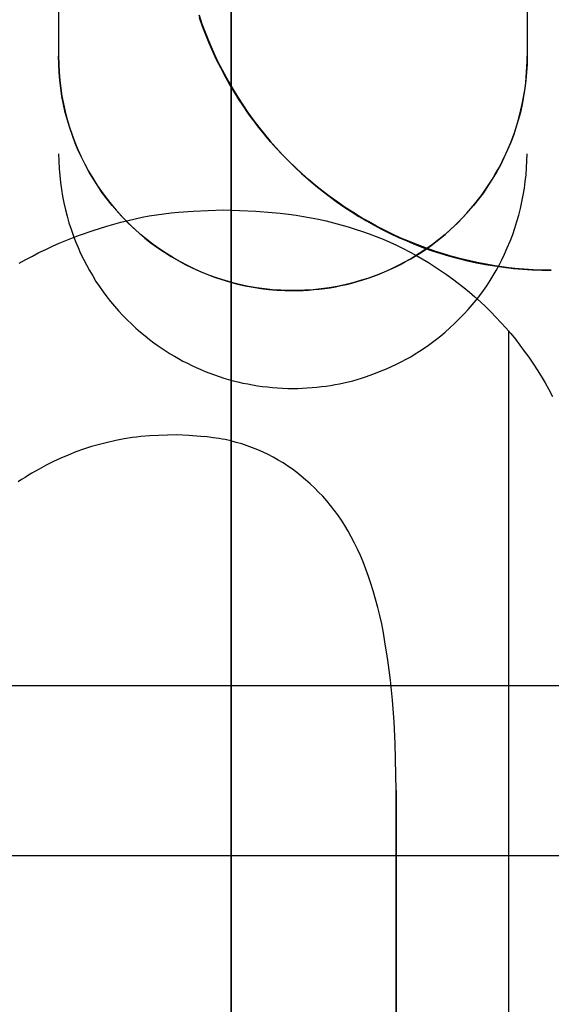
# Model space of a CAD drawing. Header units: millimetres. Extents: x -88 to 88, y -12 to 103.
# Tile 36 of 256: x -64.075 to -63.528, y 10.334 to 11.347. Entities that reach past the tile are written whole.
import ezdxf

# ---------------------------------------------------------------- set-up
doc = ezdxf.new("R2010")
doc.units = ezdxf.units.MM
doc.layers.add('Default', color=7, linetype='Continuous', true_color=0x000000)
doc.layers.add('TOP', color=7, linetype='Continuous', true_color=0xc80000)

msp = doc.modelspace()

# ---------------------------------------------------------------- linework, layer by layer
at = {"layer": 'Default', "color": 254, "true_color": 0xcad1ee, "extrusion": (1, 0, 0)}
for points in [[(12.4398, 1.6405), (11.3222, 1.6405)], [(11.3222, 1.8818), (12.4398, 1.8818)], [(11.3222, 1.6405), (12.4398, 1.6405)], [(11.3095, -2.4898), (12.4398, -2.4503)], [(5.1033, -2.9631), (11.6783, 0.2116)], [(11.3095, 1.6278), (11.3095, -2.4898)], [(11.3095, -2.4898), (11.3095, 1.6278)], [(11.3095, 1.6278), (11.3095, -2.4898)], [(11.1515, 8.2572), (11.1515, 8.308)], [(11.1474, 8.2572), (11.1474, 8.308)], [(11.1469, 8.2572), (11.1469, 8.308)], [(11.1347, 8.2572), (11.1347, 8.308)], [(11.1338, 8.2572), (11.1338, 8.308)], [(11.1139, 8.2572), (11.1139, 8.308)], [(11.1116, 8.2572), (11.1116, 8.308)], [(11.0804, 8.2572), (11.0804, 8.308)], [(11.0682, 1.6278), (11.0682, -2.4982)], [(11.041, 8.2572), (11.041, 8.308)], [(10.9935, 8.2572), (10.9935, 8.308)], [(10.9179, 8.2572), (10.9179, 8.308)], [(10.9197, 8.2572), (10.9197, 8.308)], [(10.9148, 8.2572), (10.9148, 8.308)], [(10.912, 8.2572), (10.912, 8.308)], [(10.9021, 8.2572), (10.9021, 8.308)], [(10.8994, 8.2572), (10.8994, 8.308)], [(10.8885, 8.2572), (10.8885, 8.308)], [(10.8736, 8.2572), (10.8736, 8.308)], [(10.8374, 8.2572), (10.8374, 8.308)], [(10.8147, 8.2572), (10.8147, 8.308)], [(10.7889, 8.2572), (10.7889, 8.308)], [(10.7591, 8.2572), (10.7591, 8.308)], [(10.7251, 8.2572), (10.7251, 8.308)], [(10.688, 8.2572), (10.688, 8.308)], [(10.6468, 8.2572), (10.6468, 8.308)], [(10.602, 8.2572), (10.602, 8.308)], [(10.5536, 8.2572), (10.5536, 8.308)]]:
    msp.add_lwpolyline(points, dxfattribs=at)
at = {"layer": 'Default', "color": 254, "true_color": 0xcad1ee, "extrusion": (1, 4.11529e-10, 1.43709e-11)}
msp.add_lwpolyline([(12.4398, -2.4503), (11.3095, -2.4898)], dxfattribs=at)
at = {"layer": 'Default', "color": 254, "true_color": 0xcad1ee}
for points in [[(-64.0355, 12.4398), (-64.0355, 11.3095)], [(-63.8577, 6.3184), (-63.8577, 12.4398)], [(-63.8577, 12.4398), (-63.8577, 1.3908)], [(-63.5529, 12.4398), (-63.5529, 11.3095)], [(-64.0355, 11.3095), (-64.0353, 11.3012), (-64.0349, 11.293), (-64.0342, 11.2848), (-64.0332, 11.2766), (-64.032, 11.2685), (-64.0304, 11.2604), (-64.0286, 11.2524), (-64.0265, 11.2444), (-64.0242, 11.2365), (-64.0215, 11.2287), (-64.0187, 11.221), (-64.0155, 11.2134), (-64.0121, 11.2059), (-64.0084, 11.1985), (-64.0045, 11.1912), (-64.0003, 11.1841), (-63.9959, 11.1771), (-63.9913, 11.1703), (-63.9864, 11.1637), (-63.9814, 11.1572), (-63.976, 11.1509), (-63.9705, 11.1448), (-63.9648, 11.1389), (-63.9589, 11.1331), (-63.9528, 11.1276), (-63.9465, 11.1223), (-63.94, 11.1172), (-63.9333, 11.1124), (-63.9265, 11.1077), (-63.9196, 11.1033), (-63.9124, 11.0992), (-63.9052, 11.0952), (-63.8978, 11.0916), (-63.8903, 11.0882), (-63.8827, 11.085), (-63.875, 11.0821), (-63.8672, 11.0795), (-63.8593, 11.0771), (-63.8513, 11.075), (-63.8433, 11.0732), (-63.8352, 11.0717), (-63.827, 11.0704), (-63.8189, 11.0695), (-63.8106, 11.0687), (-63.8024, 11.0683), (-63.7942, 11.0682)], [(-63.5529, 11.3095), (-63.553, 11.3012), (-63.5535, 11.2928), (-63.5542, 11.2845), (-63.5552, 11.2763), (-63.5565, 11.268), (-63.558, 11.2599), (-63.5599, 11.2517), (-63.562, 11.2437), (-63.5644, 11.2357), (-63.5671, 11.2278), (-63.5701, 11.22), (-63.5733, 11.2124), (-63.5768, 11.2048), (-63.5805, 11.1973), (-63.5845, 11.19), (-63.5888, 11.1829), (-63.5933, 11.1759), (-63.598, 11.169), (-63.603, 11.1623), (-63.6081, 11.1558), (-63.6136, 11.1495), (-63.6192, 11.1433), (-63.625, 11.1374), (-63.6311, 11.1317), (-63.6373, 11.1261), (-63.6437, 11.1208), (-63.6503, 11.1158), (-63.6571, 11.1109), (-63.664, 11.1063), (-63.6711, 11.1019), (-63.6784, 11.0978), (-63.6857, 11.0939), (-63.6932, 11.0903), (-63.7009, 11.087), (-63.7086, 11.0839), (-63.7164, 11.081), (-63.7244, 11.0785), (-63.7324, 11.0762), (-63.7405, 11.0742), (-63.7486, 11.0725), (-63.7568, 11.0711), (-63.7651, 11.0699), (-63.7734, 11.0691), (-63.7817, 11.0685), (-63.79, 11.0682), (-63.7983, 11.0682), (-63.8067, 11.0685), (-63.815, 11.0691), (-63.8233, 11.0699), (-63.8315, 11.0711), (-63.8397, 11.0725), (-63.8479, 11.0742), (-63.856, 11.0762), (-63.864, 11.0785), (-63.8719, 11.081), (-63.8797, 11.0839), (-63.8875, 11.087), (-63.8951, 11.0903), (-63.9026, 11.0939), (-63.91, 11.0978), (-63.9172, 11.1019), (-63.9243, 11.1063), (-63.9313, 11.1109), (-63.938, 11.1158), (-63.9446, 11.1208), (-63.951, 11.1261), (-63.9573, 11.1317), (-63.9633, 11.1374), (-63.9692, 11.1433), (-63.9748, 11.1495), (-63.9802, 11.1558), (-63.9854, 11.1623), (-63.9904, 11.169), (-63.9951, 11.1759), (-63.9996, 11.1829), (-64.0038, 11.19), (-64.0078, 11.1973), (-64.0116, 11.2048), (-64.0151, 11.2124), (-64.0183, 11.22), (-64.0212, 11.2278), (-64.0239, 11.2357), (-64.0263, 11.2437), (-64.0285, 11.2517), (-64.0303, 11.2599), (-64.0319, 11.268), (-64.0332, 11.2763), (-64.0342, 11.2845), (-64.0349, 11.2928), (-64.0353, 11.3012), (-64.0355, 11.3095)], [(-63.7942, 11.0682), (-63.7888, 11.0682), (-63.7834, 11.0684), (-63.778, 11.0687), (-63.7725, 11.0692), (-63.767, 11.0697), (-63.7614, 11.0704), (-63.7559, 11.0712), (-63.7503, 11.0722), (-63.7447, 11.0733), (-63.739, 11.0746), (-63.7334, 11.076), (-63.7278, 11.0775), (-63.7222, 11.0792), (-63.7165, 11.081), (-63.7109, 11.083), (-63.7054, 11.0851), (-63.6998, 11.0874), (-63.6943, 11.0898), (-63.6888, 11.0924), (-63.6833, 11.0951), (-63.678, 11.098), (-63.6726, 11.101), (-63.6673, 11.1042), (-63.6621, 11.1075), (-63.657, 11.111), (-63.6519, 11.1146), (-63.647, 11.1183), (-63.6421, 11.1222), (-63.6373, 11.1261), (-63.6326, 11.1303), (-63.628, 11.1345), (-63.6236, 11.1389), (-63.6192, 11.1433), (-63.615, 11.1479), (-63.6108, 11.1526), (-63.6068, 11.1574), (-63.603, 11.1623), (-63.5993, 11.1673), (-63.5957, 11.1723), (-63.5922, 11.1774), (-63.5889, 11.1827), (-63.5857, 11.1879), (-63.5827, 11.1933), (-63.5798, 11.1987), (-63.5771, 11.2041), (-63.5745, 11.2096), (-63.5721, 11.2151), (-63.5698, 11.2207), (-63.5677, 11.2262), (-63.5657, 11.2318), (-63.5639, 11.2375), (-63.5622, 11.2431), (-63.5607, 11.2487), (-63.5593, 11.2543), (-63.558, 11.26), (-63.5569, 11.2656), (-63.5559, 11.2712), (-63.5551, 11.2767), (-63.5544, 11.2823), (-63.5539, 11.2878), (-63.5534, 11.2933), (-63.5531, 11.2987), (-63.5529, 11.3041), (-63.5529, 11.3095)], [(-64.0759, 11.0964), (-64.0692, 11.1002), (-64.0624, 11.1038), (-64.0556, 11.1073), (-64.0487, 11.1106), (-64.0417, 11.1139), (-64.0349, 11.1169), (-64.028, 11.1198), (-64.021, 11.1226), (-64.014, 11.1253), (-63.9999, 11.1302), (-63.9856, 11.1347), (-63.9712, 11.1387), (-63.9639, 11.1405), (-63.9566, 11.1422), (-63.9493, 11.1437), (-63.942, 11.1451), (-63.9346, 11.1463), (-63.9272, 11.1474), (-63.9196, 11.1483), (-63.912, 11.149), (-63.8967, 11.1501), (-63.8661, 11.1515)], [(-64.0759, 11.0964), (-64.0692, 11.1002), (-64.0624, 11.1038), (-64.0556, 11.1073), (-64.0487, 11.1106), (-64.0417, 11.1139), (-64.0349, 11.1169), (-64.028, 11.1198), (-64.021, 11.1226), (-64.014, 11.1253), (-63.9999, 11.1302), (-63.9856, 11.1347), (-63.9712, 11.1387), (-63.9639, 11.1405), (-63.9566, 11.1422), (-63.9493, 11.1437), (-63.942, 11.1451), (-63.9346, 11.1463), (-63.9272, 11.1474), (-63.9196, 11.1483), (-63.912, 11.149), (-63.8967, 11.1501), (-63.8661, 11.1515)], [(-64.0759, 11.0964), (-64.0692, 11.1002), (-64.0624, 11.1038), (-64.0556, 11.1073), (-64.0487, 11.1106), (-64.0417, 11.1139), (-64.0349, 11.1169), (-64.028, 11.1198), (-64.021, 11.1226), (-64.014, 11.1253), (-63.9999, 11.1302), (-63.9856, 11.1347), (-63.9712, 11.1387), (-63.9639, 11.1405), (-63.9566, 11.1422), (-63.9493, 11.1437), (-63.942, 11.1451), (-63.9346, 11.1463), (-63.9272, 11.1474), (-63.9196, 11.1483), (-63.912, 11.149), (-63.8967, 11.1501), (-63.8661, 11.1515)], [(-63.8661, 11.1515), (-63.8323, 11.15), (-63.8155, 11.1487), (-63.8071, 11.1479), (-63.7987, 11.1469), (-63.7909, 11.1458), (-63.7831, 11.1446), (-63.7754, 11.1432), (-63.7677, 11.1416), (-63.76, 11.1399), (-63.7523, 11.138), (-63.7447, 11.136), (-63.7371, 11.1338), (-63.7299, 11.1315), (-63.7226, 11.1292), (-63.7155, 11.1266), (-63.7083, 11.1239), (-63.7013, 11.1211), (-63.6943, 11.1181), (-63.6874, 11.1149), (-63.6806, 11.1116), (-63.6739, 11.1082), (-63.6674, 11.1047), (-63.6609, 11.101), (-63.6545, 11.0971), (-63.6482, 11.0931), (-63.642, 11.089), (-63.6359, 11.0848), (-63.6299, 11.0804), (-63.6239, 11.0759), (-63.618, 11.0713), (-63.6123, 11.0665), (-63.6066, 11.0617), (-63.6011, 11.0567), (-63.5956, 11.0516), (-63.5903, 11.0464), (-63.5851, 11.041), (-63.5799, 11.0355), (-63.5748, 11.0298), (-63.5698, 11.024), (-63.565, 11.0181), (-63.5603, 11.0121), (-63.5558, 11.006), (-63.5513, 10.9998), (-63.547, 10.9935), (-63.5427, 10.9868), (-63.5385, 10.9801), (-63.5344, 10.9732), (-63.5305, 10.9663), (-63.5267, 10.9593)], [(-63.8661, 11.1515), (-63.8323, 11.15), (-63.8155, 11.1487), (-63.8071, 11.1479), (-63.7987, 11.1469), (-63.7909, 11.1458), (-63.7831, 11.1446), (-63.7754, 11.1432), (-63.7677, 11.1416), (-63.76, 11.1399), (-63.7523, 11.138), (-63.7447, 11.136), (-63.7371, 11.1338), (-63.7299, 11.1315), (-63.7226, 11.1292), (-63.7155, 11.1266), (-63.7083, 11.1239), (-63.7013, 11.1211), (-63.6943, 11.1181), (-63.6874, 11.1149), (-63.6806, 11.1116), (-63.6739, 11.1082), (-63.6674, 11.1047), (-63.6609, 11.101), (-63.6545, 11.0971), (-63.6482, 11.0931), (-63.642, 11.089), (-63.6359, 11.0848), (-63.6299, 11.0804), (-63.6239, 11.0759), (-63.618, 11.0713), (-63.6123, 11.0665), (-63.6066, 11.0617), (-63.6011, 11.0567), (-63.5956, 11.0516), (-63.5903, 11.0464), (-63.5851, 11.041), (-63.5799, 11.0355), (-63.5748, 11.0298), (-63.5698, 11.024), (-63.565, 11.0181), (-63.5603, 11.0121), (-63.5558, 11.006), (-63.5513, 10.9998), (-63.547, 10.9935), (-63.5427, 10.9868), (-63.5385, 10.9801), (-63.5344, 10.9732), (-63.5305, 10.9663), (-63.5267, 10.9593)], [(-63.8661, 11.1515), (-63.8323, 11.15), (-63.8155, 11.1487), (-63.8071, 11.1479), (-63.7987, 11.1469), (-63.7909, 11.1458), (-63.7831, 11.1446), (-63.7754, 11.1432), (-63.7677, 11.1416), (-63.76, 11.1399), (-63.7523, 11.138), (-63.7447, 11.136), (-63.7371, 11.1338), (-63.7299, 11.1315), (-63.7226, 11.1292), (-63.7155, 11.1266), (-63.7083, 11.1239), (-63.7013, 11.1211), (-63.6943, 11.1181), (-63.6874, 11.1149), (-63.6806, 11.1116), (-63.6739, 11.1082), (-63.6674, 11.1047), (-63.6609, 11.101), (-63.6545, 11.0971), (-63.6482, 11.0931), (-63.642, 11.089), (-63.6359, 11.0848), (-63.6299, 11.0804), (-63.6239, 11.0759), (-63.618, 11.0713), (-63.6123, 11.0665), (-63.6066, 11.0617), (-63.6011, 11.0567), (-63.5956, 11.0516), (-63.5903, 11.0464), (-63.5851, 11.041), (-63.5799, 11.0355), (-63.5748, 11.0298), (-63.5698, 11.024), (-63.565, 11.0181), (-63.5603, 11.0121), (-63.5558, 11.006), (-63.5513, 10.9998), (-63.547, 10.9935), (-63.5427, 10.9868), (-63.5385, 10.9801), (-63.5344, 10.9732), (-63.5305, 10.9663), (-63.5267, 10.9593)], [(-63.5719, 9.5004), (-63.5719, 11.0265)], [(-63.9141, 10.9197), (-63.9324, 10.9192), (-63.9416, 10.9187), (-63.9507, 10.9179), (-63.9551, 10.9174), (-63.9594, 10.9169), (-63.968, 10.9156), (-63.9766, 10.9139), (-63.9851, 10.912), (-63.9934, 10.9099), (-64.0016, 10.9076), (-64.0097, 10.905), (-64.0177, 10.9021), (-64.0254, 10.899), (-64.0331, 10.8957), (-64.0406, 10.8922), (-64.0481, 10.8885), (-64.0555, 10.8845), (-64.0628, 10.8804), (-64.0664, 10.8782), (-64.07, 10.876), (-64.0735, 10.8737), (-64.077, 10.8713)], [(-63.9141, 10.9197), (-63.9324, 10.9192), (-63.9416, 10.9187), (-63.9507, 10.9179), (-63.9551, 10.9174), (-63.9594, 10.9169), (-63.968, 10.9156), (-63.9766, 10.9139), (-63.9851, 10.912), (-63.9934, 10.9099), (-64.0016, 10.9076), (-64.0097, 10.905), (-64.0177, 10.9021), (-64.0254, 10.899), (-64.0331, 10.8957), (-64.0406, 10.8922), (-64.0481, 10.8885), (-64.0555, 10.8845), (-64.0628, 10.8804), (-64.0664, 10.8782), (-64.07, 10.876), (-64.0735, 10.8737), (-64.077, 10.8713)], [(-63.9141, 10.9197), (-63.9324, 10.9192), (-63.9416, 10.9187), (-63.9507, 10.9179), (-63.9551, 10.9174), (-63.9594, 10.9169), (-63.968, 10.9156), (-63.9766, 10.9139), (-63.9851, 10.912), (-63.9934, 10.9099), (-64.0016, 10.9076), (-64.0097, 10.905), (-64.0177, 10.9021), (-64.0254, 10.899), (-64.0331, 10.8957), (-64.0406, 10.8922), (-64.0481, 10.8885), (-64.0555, 10.8845), (-64.0628, 10.8804), (-64.0664, 10.8782), (-64.07, 10.876), (-64.0735, 10.8737), (-64.077, 10.8713)], [(-63.6878, 10.5536), (-63.6887, 10.602), (-63.6897, 10.6244), (-63.6914, 10.6468), (-63.6936, 10.6674), (-63.6964, 10.688), (-63.6993, 10.7066), (-63.7009, 10.7159), (-63.7027, 10.7251), (-63.7046, 10.7337), (-63.7067, 10.7422), (-63.7089, 10.7506), (-63.7113, 10.7591), (-63.7137, 10.7666), (-63.7162, 10.7741), (-63.7189, 10.7816), (-63.7217, 10.7889), (-63.7245, 10.7955), (-63.7275, 10.802), (-63.7306, 10.8084), (-63.734, 10.8147), (-63.7372, 10.8205), (-63.7406, 10.8263), (-63.7442, 10.8319), (-63.748, 10.8374), (-63.7516, 10.8423), (-63.7554, 10.8471), (-63.7593, 10.8519), (-63.7634, 10.8565), (-63.7676, 10.8609), (-63.772, 10.8653), (-63.7764, 10.8695), (-63.781, 10.8736), (-63.7855, 10.8773), (-63.79, 10.8809), (-63.7947, 10.8843), (-63.7995, 10.8876), (-63.8043, 10.8908), (-63.8093, 10.8938), (-63.8144, 10.8967), (-63.8195, 10.8994), (-63.8248, 10.9019), (-63.8302, 10.9043), (-63.8356, 10.9065), (-63.8412, 10.9085), (-63.8468, 10.9104), (-63.8524, 10.912), (-63.8581, 10.9135), (-63.8638, 10.9148), (-63.8669, 10.9153), (-63.87, 10.9159), (-63.8763, 10.9168), (-63.8825, 10.9176), (-63.8888, 10.9182), (-63.9014, 10.9191), (-63.9141, 10.9197)], [(-63.6878, 10.5536), (-63.6887, 10.602), (-63.6897, 10.6244), (-63.6914, 10.6468), (-63.6936, 10.6674), (-63.6964, 10.688), (-63.6993, 10.7066), (-63.7009, 10.7159), (-63.7027, 10.7251), (-63.7046, 10.7337), (-63.7067, 10.7422), (-63.7089, 10.7506), (-63.7113, 10.7591), (-63.7137, 10.7666), (-63.7162, 10.7741), (-63.7189, 10.7816), (-63.7217, 10.7889), (-63.7245, 10.7955), (-63.7275, 10.802), (-63.7306, 10.8084), (-63.734, 10.8147), (-63.7372, 10.8205), (-63.7406, 10.8263), (-63.7442, 10.8319), (-63.748, 10.8374), (-63.7516, 10.8423), (-63.7554, 10.8471), (-63.7593, 10.8519), (-63.7634, 10.8565), (-63.7676, 10.8609), (-63.772, 10.8653), (-63.7764, 10.8695), (-63.781, 10.8736), (-63.7855, 10.8773), (-63.79, 10.8809), (-63.7947, 10.8843), (-63.7995, 10.8876), (-63.8043, 10.8908), (-63.8093, 10.8938), (-63.8144, 10.8967), (-63.8195, 10.8994), (-63.8248, 10.9019), (-63.8302, 10.9043), (-63.8356, 10.9065), (-63.8412, 10.9085), (-63.8468, 10.9104), (-63.8524, 10.912), (-63.8581, 10.9135), (-63.8638, 10.9148), (-63.8669, 10.9153), (-63.87, 10.9159), (-63.8763, 10.9168), (-63.8825, 10.9176), (-63.8888, 10.9182), (-63.9014, 10.9191), (-63.9141, 10.9197)], [(-63.6878, 10.5536), (-63.6887, 10.602), (-63.6897, 10.6244), (-63.6914, 10.6468), (-63.6936, 10.6674), (-63.6964, 10.688), (-63.6993, 10.7066), (-63.7009, 10.7159), (-63.7027, 10.7251), (-63.7046, 10.7337), (-63.7067, 10.7422), (-63.7089, 10.7506), (-63.7113, 10.7591), (-63.7137, 10.7666), (-63.7162, 10.7741), (-63.7189, 10.7816), (-63.7217, 10.7889), (-63.7245, 10.7955), (-63.7275, 10.802), (-63.7306, 10.8084), (-63.734, 10.8147), (-63.7372, 10.8205), (-63.7406, 10.8263), (-63.7442, 10.8319), (-63.748, 10.8374), (-63.7516, 10.8423), (-63.7554, 10.8471), (-63.7593, 10.8519), (-63.7634, 10.8565), (-63.7676, 10.8609), (-63.772, 10.8653), (-63.7764, 10.8695), (-63.781, 10.8736), (-63.7855, 10.8773), (-63.79, 10.8809), (-63.7947, 10.8843), (-63.7995, 10.8876), (-63.8043, 10.8908), (-63.8093, 10.8938), (-63.8144, 10.8967), (-63.8195, 10.8994), (-63.8248, 10.9019), (-63.8302, 10.9043), (-63.8356, 10.9065), (-63.8412, 10.9085), (-63.8468, 10.9104), (-63.8524, 10.912), (-63.8581, 10.9135), (-63.8638, 10.9148), (-63.8669, 10.9153), (-63.87, 10.9159), (-63.8763, 10.9168), (-63.8825, 10.9176), (-63.8888, 10.9182), (-63.9014, 10.9191), (-63.9141, 10.9197)], [(-66.7152, 10.6618), (-54.7772, 10.6618)], [(-63.6878, 9.5004), (-63.6878, 10.5536)], [(-63.6878, 9.5004), (-63.6878, 10.5536)], [(-63.6878, 10.5536), (-63.6878, 9.5004)]]:
    msp.add_lwpolyline(points, dxfattribs=at)
at = {"layer": 'Default', "color": 254, "true_color": 0xcad1ee, "extrusion": (-9.13959e-15, 1, 3.9357e-11)}
msp.add_lwpolyline([(64.0355, 1.6405), (64.0353, 1.6487), (64.0349, 1.657), (64.0342, 1.6652), (64.0332, 1.6734), (64.032, 1.6815), (64.0304, 1.6896), (64.0286, 1.6976), (64.0265, 1.7056), (64.0242, 1.7135), (64.0215, 1.7213), (64.0187, 1.729), (64.0155, 1.7366), (64.0121, 1.7441), (64.0084, 1.7515), (64.0045, 1.7588), (64.0003, 1.7659), (63.9959, 1.7728), (63.9913, 1.7797), (63.9864, 1.7863), (63.9814, 1.7928), (63.976, 1.7991), (63.9705, 1.8052), (63.9648, 1.8111), (63.9589, 1.8169), (63.9528, 1.8224), (63.9465, 1.8277), (63.94, 1.8328), (63.9333, 1.8376), (63.9265, 1.8423), (63.9196, 1.8467), (63.9124, 1.8508), (63.9052, 1.8547), (63.8978, 1.8584), (63.8903, 1.8618), (63.8827, 1.865), (63.875, 1.8679), (63.8672, 1.8705), (63.8593, 1.8729), (63.8513, 1.8749), (63.8433, 1.8768), (63.8352, 1.8783), (63.827, 1.8796), (63.8189, 1.8805), (63.8106, 1.8812), (63.8024, 1.8817), (63.7942, 1.8818)], dxfattribs=at)
at = {"layer": 'Default', "color": 254, "true_color": 0xcad1ee, "extrusion": (1, -3.35689e-12, -3.35689e-12)}
msp.add_lwpolyline([(11.3222, 1.6405), (11.3219, 1.6405), (11.3216, 1.6405), (11.3213, 1.6405), (11.321, 1.6404), (11.3208, 1.6404), (11.3205, 1.6404), (11.3202, 1.6403), (11.3199, 1.6403), (11.3196, 1.6402), (11.3193, 1.6402), (11.319, 1.6401), (11.3187, 1.64), (11.3184, 1.6399), (11.3181, 1.6398), (11.3178, 1.6397), (11.3175, 1.6396), (11.3172, 1.6395), (11.3169, 1.6394), (11.3166, 1.6392), (11.3164, 1.6391), (11.3161, 1.6389), (11.3158, 1.6388), (11.3155, 1.6386), (11.3152, 1.6384), (11.315, 1.6382), (11.3147, 1.6381), (11.3144, 1.6379), (11.3142, 1.6377), (11.3139, 1.6374), (11.3137, 1.6372), (11.3134, 1.637), (11.3132, 1.6368), (11.313, 1.6365), (11.3128, 1.6363), (11.3125, 1.6361), (11.3123, 1.6358), (11.3121, 1.6355), (11.3119, 1.6353), (11.3117, 1.635), (11.3116, 1.6347), (11.3114, 1.6345), (11.3112, 1.6342), (11.3111, 1.6339), (11.3109, 1.6336), (11.3108, 1.6333), (11.3106, 1.6331), (11.3105, 1.6328), (11.3104, 1.6325), (11.3103, 1.6322), (11.3102, 1.6319), (11.3101, 1.6316), (11.31, 1.6313), (11.3099, 1.631), (11.3098, 1.6307), (11.3098, 1.6304), (11.3097, 1.6301), (11.3096, 1.6298), (11.3096, 1.6295), (11.3096, 1.6292), (11.3095, 1.6289), (11.3095, 1.6287), (11.3095, 1.6284), (11.3095, 1.6281), (11.3095, 1.6278)], dxfattribs=at)
at = {"layer": 'Default', "color": 254, "true_color": 0xcad1ee, "extrusion": (1, -2.25902e-13, 1.48385e-13)}
msp.add_lwpolyline([(11.3222, 1.8111), (11.3181, 1.8111), (11.314, 1.8109), (11.3099, 1.8107), (11.3057, 1.8104), (11.3015, 1.81), (11.2973, 1.8094), (11.2931, 1.8088), (11.2888, 1.8081), (11.2846, 1.8072), (11.2803, 1.8063), (11.276, 1.8052), (11.2717, 1.804), (11.2675, 1.8028), (11.2632, 1.8014), (11.2589, 1.7999), (11.2547, 1.7983), (11.2505, 1.7965), (11.2463, 1.7947), (11.2421, 1.7927), (11.238, 1.7906), (11.2339, 1.7885), (11.2298, 1.7862), (11.2258, 1.7838), (11.2219, 1.7812), (11.218, 1.7786), (11.2141, 1.7759), (11.2103, 1.7731), (11.2066, 1.7701), (11.203, 1.7671), (11.1994, 1.764), (11.196, 1.7607), (11.1926, 1.7574), (11.1892, 1.754), (11.186, 1.7505), (11.1829, 1.747), (11.1799, 1.7433), (11.1769, 1.7396), (11.1741, 1.7359), (11.1714, 1.732), (11.1687, 1.7281), (11.1662, 1.7242), (11.1638, 1.7202), (11.1615, 1.7161), (11.1593, 1.712), (11.1573, 1.7079), (11.1553, 1.7037), (11.1535, 1.6995), (11.1517, 1.6953), (11.1501, 1.691), (11.1486, 1.6868), (11.1472, 1.6825), (11.1459, 1.6782), (11.1448, 1.674), (11.1437, 1.6697), (11.1428, 1.6654), (11.1419, 1.6612), (11.1412, 1.6569), (11.1406, 1.6527), (11.14, 1.6485), (11.1396, 1.6443), (11.1393, 1.6401), (11.139, 1.636), (11.1389, 1.6319), (11.1389, 1.6278)], dxfattribs=at)
at = {"layer": 'Default', "color": 254, "true_color": 0xcad1ee, "extrusion": (-1.95441e-14, 1, -5.38845e-11)}
msp.add_lwpolyline([(63.7942, 1.8818), (63.7859, 1.8817), (63.7777, 1.8812), (63.7695, 1.8805), (63.7613, 1.8796), (63.7532, 1.8783), (63.7451, 1.8768), (63.737, 1.8749), (63.7291, 1.8729), (63.7212, 1.8705), (63.7134, 1.8679), (63.7057, 1.865), (63.698, 1.8618), (63.6905, 1.8584), (63.6832, 1.8547), (63.6759, 1.8508), (63.6688, 1.8467), (63.6618, 1.8423), (63.655, 1.8376), (63.6484, 1.8328), (63.6419, 1.8277), (63.6356, 1.8224), (63.6295, 1.8169), (63.6236, 1.8111), (63.6178, 1.8052), (63.6123, 1.7991), (63.607, 1.7928), (63.6019, 1.7863), (63.597, 1.7797), (63.5924, 1.7728), (63.588, 1.7659), (63.5838, 1.7588), (63.5799, 1.7515), (63.5763, 1.7441), (63.5729, 1.7366), (63.5697, 1.729), (63.5668, 1.7213), (63.5642, 1.7135), (63.5618, 1.7056), (63.5597, 1.6976), (63.5579, 1.6896), (63.5564, 1.6815), (63.5551, 1.6734), (63.5541, 1.6652), (63.5534, 1.657), (63.553, 1.6487), (63.5529, 1.6405)], dxfattribs=at)
at = {"layer": 'Default', "color": 254, "true_color": 0xcad1ee, "extrusion": (1, -3.28532e-11, -3.27181e-11)}
msp.add_lwpolyline([(11.3222, 1.8818), (11.3165, 1.8817), (11.3109, 1.8815), (11.3051, 1.8812), (11.2994, 1.8808), (11.2936, 1.8802), (11.2877, 1.8795), (11.2819, 1.8786), (11.276, 1.8776), (11.2701, 1.8764), (11.2641, 1.8751), (11.2582, 1.8736), (11.2523, 1.872), (11.2464, 1.8702), (11.2405, 1.8683), (11.2346, 1.8662), (11.2287, 1.864), (11.2228, 1.8616), (11.217, 1.859), (11.2113, 1.8563), (11.2055, 1.8534), (11.1999, 1.8504), (11.1942, 1.8472), (11.1887, 1.8439), (11.1832, 1.8404), (11.1778, 1.8368), (11.1725, 1.833), (11.1672, 1.8291), (11.1621, 1.825), (11.1571, 1.8208), (11.1521, 1.8165), (11.1473, 1.812), (11.1426, 1.8074), (11.138, 1.8027), (11.1335, 1.7979), (11.1292, 1.7929), (11.125, 1.7879), (11.1209, 1.7828), (11.117, 1.7775), (11.1132, 1.7722), (11.1096, 1.7668), (11.1061, 1.7613), (11.1028, 1.7558), (11.0996, 1.7501), (11.0966, 1.7445), (11.0937, 1.7387), (11.091, 1.733), (11.0884, 1.7271), (11.086, 1.7213), (11.0838, 1.7154), (11.0817, 1.7095), (11.0798, 1.7036), (11.078, 1.6977), (11.0764, 1.6918), (11.0749, 1.6858), (11.0736, 1.6799), (11.0724, 1.674), (11.0714, 1.6681), (11.0705, 1.6623), (11.0698, 1.6564), (11.0692, 1.6506), (11.0688, 1.6449), (11.0684, 1.6391), (11.0682, 1.6334), (11.0682, 1.6278)], dxfattribs=at)
at = {"layer": 'Default', "color": 254, "true_color": 0xcad1ee, "extrusion": (1, 1.59737e-13, -1.20978e-13)}
msp.add_lwpolyline([(11.1389, 1.6278), (11.1389, 1.6319), (11.139, 1.636), (11.1393, 1.6401), (11.1396, 1.6443), (11.14, 1.6485), (11.1406, 1.6527), (11.1412, 1.6569), (11.1419, 1.6612), (11.1428, 1.6654), (11.1437, 1.6697), (11.1448, 1.674), (11.1459, 1.6782), (11.1472, 1.6825), (11.1486, 1.6868), (11.1501, 1.691), (11.1517, 1.6953), (11.1535, 1.6995), (11.1553, 1.7037), (11.1573, 1.7079), (11.1593, 1.712), (11.1615, 1.7161), (11.1638, 1.7202), (11.1662, 1.7242), (11.1687, 1.7281), (11.1714, 1.732), (11.1741, 1.7359), (11.1769, 1.7396), (11.1799, 1.7433), (11.1829, 1.747), (11.186, 1.7505), (11.1892, 1.754), (11.1926, 1.7574), (11.196, 1.7607), (11.1994, 1.764), (11.203, 1.7671), (11.2066, 1.7701), (11.2103, 1.7731), (11.2141, 1.7759), (11.218, 1.7786), (11.2219, 1.7812), (11.2258, 1.7838), (11.2298, 1.7862), (11.2339, 1.7885), (11.238, 1.7906), (11.2421, 1.7927), (11.2463, 1.7947), (11.2505, 1.7965), (11.2547, 1.7983), (11.2589, 1.7999), (11.2632, 1.8014), (11.2675, 1.8028), (11.2717, 1.804), (11.276, 1.8052), (11.2803, 1.8063), (11.2846, 1.8072), (11.2888, 1.8081), (11.2931, 1.8088), (11.2973, 1.8094), (11.3015, 1.81), (11.3057, 1.8104), (11.3099, 1.8107), (11.314, 1.8109), (11.3181, 1.8111), (11.3222, 1.8111)], dxfattribs=at)
at = {"layer": 'Default', "color": 254, "true_color": 0xcad1ee, "extrusion": (1, -1.35071e-12, 1.35071e-12)}
msp.add_lwpolyline([(11.3095, 1.6278), (11.3095, 1.6281), (11.3095, 1.6284), (11.3095, 1.6287), (11.3095, 1.6289), (11.3096, 1.6292), (11.3096, 1.6295), (11.3096, 1.6298), (11.3097, 1.6301), (11.3098, 1.6304), (11.3098, 1.6307), (11.3099, 1.631), (11.31, 1.6313), (11.3101, 1.6316), (11.3102, 1.6319), (11.3103, 1.6322), (11.3104, 1.6325), (11.3105, 1.6328), (11.3106, 1.6331), (11.3108, 1.6333), (11.3109, 1.6336), (11.3111, 1.6339), (11.3112, 1.6342), (11.3114, 1.6345), (11.3116, 1.6347), (11.3117, 1.635), (11.3119, 1.6353), (11.3121, 1.6355), (11.3123, 1.6358), (11.3125, 1.6361), (11.3128, 1.6363), (11.313, 1.6365), (11.3132, 1.6368), (11.3134, 1.637), (11.3137, 1.6372), (11.3139, 1.6374), (11.3142, 1.6377), (11.3144, 1.6379), (11.3147, 1.6381), (11.315, 1.6382), (11.3152, 1.6384), (11.3155, 1.6386), (11.3158, 1.6388), (11.3161, 1.6389), (11.3164, 1.6391), (11.3166, 1.6392), (11.3169, 1.6394), (11.3172, 1.6395), (11.3175, 1.6396), (11.3178, 1.6397), (11.3181, 1.6398), (11.3184, 1.6399), (11.3187, 1.64), (11.319, 1.6401), (11.3193, 1.6402), (11.3196, 1.6402), (11.3199, 1.6403), (11.3202, 1.6403), (11.3205, 1.6404), (11.3208, 1.6404), (11.321, 1.6404), (11.3213, 1.6405), (11.3216, 1.6405), (11.3219, 1.6405), (11.3222, 1.6405)], dxfattribs=at)
at = {"layer": 'Default', "color": 254, "true_color": 0xcad1ee, "extrusion": (-5.18034e-10, 0.707107, 0.707107)}
msp.add_lwpolyline([(63.7942, -6.601), (63.7995, -6.601), (63.8049, -6.6012), (63.8104, -6.6015), (63.8159, -6.6019), (63.8214, -6.6025), (63.8269, -6.6032), (63.8325, -6.604), (63.8381, -6.605), (63.8437, -6.6061), (63.8493, -6.6074), (63.8549, -6.6087), (63.8606, -6.6103), (63.8662, -6.612), (63.8718, -6.6138), (63.8774, -6.6158), (63.883, -6.6179), (63.8886, -6.6202), (63.8941, -6.6226), (63.8996, -6.6252), (63.905, -6.6279), (63.9104, -6.6308), (63.9157, -6.6338), (63.921, -6.637), (63.9262, -6.6403), (63.9314, -6.6438), (63.9364, -6.6473), (63.9414, -6.6511), (63.9463, -6.6549), (63.9511, -6.6589), (63.9557, -6.663), (63.9603, -6.6673), (63.9648, -6.6716), (63.9692, -6.6761), (63.9734, -6.6807), (63.9775, -6.6854), (63.9815, -6.6902), (63.9854, -6.6951), (63.9891, -6.7), (63.9927, -6.7051), (63.9961, -6.7102), (63.9995, -6.7154), (64.0026, -6.7207), (64.0056, -6.726), (64.0085, -6.7314), (64.0112, -6.7369), (64.0138, -6.7424), (64.0163, -6.7479), (64.0185, -6.7534), (64.0207, -6.759), (64.0226, -6.7646), (64.0245, -6.7702), (64.0262, -6.7759), (64.0277, -6.7815), (64.0291, -6.7871), (64.0303, -6.7927), (64.0314, -6.7984), (64.0324, -6.804), (64.0332, -6.8095), (64.0339, -6.8151), (64.0345, -6.8206), (64.0349, -6.8261), (64.0352, -6.8315), (64.0354, -6.8369), (64.0355, -6.8423)], dxfattribs=at)
at = {"layer": 'Default', "color": 254, "true_color": 0xcad1ee, "extrusion": (5.17996e-10, 0.707107, 0.707107)}
msp.add_lwpolyline([(63.7942, -6.601), (63.7888, -6.601), (63.7834, -6.6012), (63.778, -6.6015), (63.7725, -6.6019), (63.767, -6.6025), (63.7614, -6.6032), (63.7559, -6.604), (63.7503, -6.605), (63.7447, -6.6061), (63.739, -6.6074), (63.7334, -6.6087), (63.7278, -6.6103), (63.7222, -6.612), (63.7165, -6.6138), (63.7109, -6.6158), (63.7054, -6.6179), (63.6998, -6.6202), (63.6943, -6.6226), (63.6888, -6.6252), (63.6833, -6.6279), (63.678, -6.6308), (63.6726, -6.6338), (63.6673, -6.637), (63.6621, -6.6403), (63.657, -6.6438), (63.6519, -6.6473), (63.647, -6.6511), (63.6421, -6.6549), (63.6373, -6.6589), (63.6326, -6.663), (63.628, -6.6673), (63.6236, -6.6716), (63.6192, -6.6761), (63.615, -6.6807), (63.6108, -6.6854), (63.6068, -6.6902), (63.603, -6.6951), (63.5993, -6.7), (63.5957, -6.7051), (63.5922, -6.7102), (63.5889, -6.7154), (63.5857, -6.7207), (63.5827, -6.726), (63.5798, -6.7314), (63.5771, -6.7369), (63.5745, -6.7424), (63.5721, -6.7479), (63.5698, -6.7534), (63.5677, -6.759), (63.5657, -6.7646), (63.5639, -6.7702), (63.5622, -6.7759), (63.5607, -6.7815), (63.5593, -6.7871), (63.558, -6.7927), (63.5569, -6.7984), (63.5559, -6.804), (63.5551, -6.8095), (63.5544, -6.8151), (63.5539, -6.8206), (63.5534, -6.8261), (63.5531, -6.8315), (63.5529, -6.8369), (63.5529, -6.8423)], dxfattribs=at)
at = {"layer": 'Default', "color": 254, "true_color": 0xcad1ee, "extrusion": (-1.73172e-09, -0.034899, 0.999391)}
msp.add_lwpolyline([(-64.0355, 11.2157), (-64.0353, 11.2082), (-64.0349, 11.2008), (-64.0343, 11.1935), (-64.0335, 11.1863), (-64.0325, 11.1791), (-64.0313, 11.1721), (-64.0299, 11.1652), (-64.0284, 11.1583), (-64.0266, 11.1516), (-64.0247, 11.1449), (-64.0226, 11.1384), (-64.0204, 11.132), (-64.018, 11.1256), (-64.0154, 11.1194), (-64.0127, 11.1133), (-64.0098, 11.1073), (-64.0068, 11.1014), (-64.0036, 11.0957), (-64.0003, 11.09), (-63.9969, 11.0845), (-63.9933, 11.0791), (-63.9896, 11.0738), (-63.9857, 11.0687), (-63.9818, 11.0637), (-63.9777, 11.0588), (-63.9736, 11.054), (-63.9693, 11.0494), (-63.9649, 11.0449), (-63.9604, 11.0406), (-63.9558, 11.0364), (-63.9512, 11.0323), (-63.9464, 11.0284), (-63.9417, 11.0247), (-63.9373, 11.0213), (-63.933, 11.0182), (-63.9288, 11.0153), (-63.9246, 11.0126), (-63.9205, 11.01), (-63.9162, 11.0074), (-63.9118, 11.0049), (-63.9073, 11.0024), (-63.9028, 11.0001), (-63.8983, 10.9978), (-63.8937, 10.9957), (-63.889, 10.9936), (-63.8844, 10.9917), (-63.8797, 10.9898), (-63.8749, 10.9881), (-63.8702, 10.9864), (-63.8653, 10.9849), (-63.8605, 10.9835), (-63.8556, 10.9821), (-63.8507, 10.9809), (-63.8457, 10.9798), (-63.8407, 10.9788), (-63.8357, 10.9779), (-63.8306, 10.977), (-63.8255, 10.9763), (-63.8204, 10.9757), (-63.8152, 10.9752), (-63.81, 10.9748), (-63.8048, 10.9745), (-63.7995, 10.9743), (-63.7942, 10.9743)], dxfattribs=at)
at = {"layer": 'Default', "color": 254, "true_color": 0xcad1ee, "extrusion": (2.54291e-11, -0.0349, 0.999391)}
msp.add_lwpolyline([(-63.7942, 10.9743), (-63.7892, 10.9743), (-63.7842, 10.9745), (-63.7793, 10.9748), (-63.7744, 10.9751), (-63.7696, 10.9755), (-63.7648, 10.9761), (-63.76, 10.9767), (-63.7553, 10.9774), (-63.7507, 10.9782), (-63.746, 10.9791), (-63.7415, 10.98), (-63.7369, 10.9811), (-63.7324, 10.9822), (-63.728, 10.9835), (-63.7236, 10.9848), (-63.7192, 10.9862), (-63.7144, 10.9879), (-63.7089, 10.9899), (-63.7032, 10.9922), (-63.6977, 10.9945), (-63.6925, 10.9968), (-63.6875, 10.9992), (-63.6825, 11.0017), (-63.6776, 11.0042), (-63.6728, 11.0069), (-63.6682, 11.0097), (-63.6636, 11.0126), (-63.659, 11.0156), (-63.6546, 11.0186), (-63.6503, 11.0218), (-63.6461, 11.0251), (-63.6419, 11.0284), (-63.6374, 11.0322), (-63.6324, 11.0367), (-63.6273, 11.0414), (-63.6225, 11.0461), (-63.618, 11.0508), (-63.6137, 11.0555), (-63.6095, 11.0602), (-63.6055, 11.0651), (-63.6017, 11.07), (-63.598, 11.075), (-63.5944, 11.08), (-63.591, 11.0852), (-63.5878, 11.0904), (-63.5847, 11.0957), (-63.5818, 11.101), (-63.579, 11.1065), (-63.5762, 11.1124), (-63.5733, 11.119), (-63.5704, 11.1258), (-63.5678, 11.1326), (-63.5655, 11.1393), (-63.5634, 11.146), (-63.5615, 11.1528), (-63.5597, 11.1596), (-63.5582, 11.1664), (-63.5569, 11.1733), (-63.5557, 11.1803), (-63.5548, 11.1873), (-63.554, 11.1943), (-63.5534, 11.2014), (-63.5531, 11.2085), (-63.5529, 11.2157)], dxfattribs=at)
at = {"layer": 'TOP', "color": 254, "true_color": 0xcad1ee}
for points in [[(-63.8903, 11.3491), (-63.8872, 11.3403), (-63.8839, 11.3316), (-63.8804, 11.3229), (-63.8766, 11.3144), (-63.8727, 11.306), (-63.8686, 11.2977), (-63.8642, 11.2895), (-63.8597, 11.2814), (-63.855, 11.2735), (-63.8501, 11.2657), (-63.8451, 11.258), (-63.8398, 11.2504), (-63.8344, 11.243), (-63.8288, 11.2357), (-63.823, 11.2285), (-63.8171, 11.2215), (-63.811, 11.2146), (-63.8047, 11.2079), (-63.7983, 11.2013), (-63.7917, 11.1949), (-63.785, 11.1886), (-63.7782, 11.1826), (-63.7711, 11.1766), (-63.764, 11.1708), (-63.7567, 11.1653), (-63.7493, 11.1598), (-63.7417, 11.1546), (-63.734, 11.1495), (-63.7262, 11.1446), (-63.7182, 11.1399), (-63.7102, 11.1354), (-63.702, 11.1311), (-63.6937, 11.1269), (-63.6852, 11.123), (-63.6767, 11.1193), (-63.6681, 11.1157), (-63.6594, 11.1124), (-63.6505, 11.1093), (-63.6416, 11.1064), (-63.6326, 11.1037), (-63.6235, 11.1012), (-63.6143, 11.099), (-63.605, 11.0969), (-63.5956, 11.0951), (-63.5862, 11.0936), (-63.5766, 11.0922), (-63.567, 11.0911), (-63.5574, 11.0903), (-63.5477, 11.0896), (-63.5379, 11.0893), (-63.528, 11.0891)], [(-65.7889, 10.4867), (-62.9295, 10.4867)]]:
    msp.add_lwpolyline(points, dxfattribs=at)
at = {"layer": 'TOP', "color": 254, "true_color": 0xcad1ee, "extrusion": (1, 0, 0)}
msp.add_lwpolyline([(11.2013, 12.5733), (11.2013, 12.8736)], dxfattribs=at)
at = {"layer": 'TOP', "color": 254, "true_color": 0xcad1ee, "extrusion": (1.20579e-16, 1, -5.42794e-09)}
msp.add_lwpolyline([(63.528, 12.5782), (63.528, 12.8785)], dxfattribs=at)
at = {"layer": 'TOP', "color": 254, "true_color": 0xcad1ee, "extrusion": (-9.79727e-08, 1, -3.18672e-09)}
msp.add_lwpolyline([(62.9295, 12.898), (63.528, 12.8785)], dxfattribs=at)
at = {"layer": 'TOP', "color": 254, "true_color": 0xcad1ee, "extrusion": (-1.28102e-07, 1, -4.16737e-09)}
msp.add_lwpolyline([(63.528, 12.5782), (62.9295, 12.5976)], dxfattribs=at)
at = {"layer": 'TOP', "color": 254, "true_color": 0xcad1ee, "extrusion": (-9.97247e-08, 1, -3.30162e-09)}
msp.add_lwpolyline([(65.7889, 12.7819), (62.9295, 12.8766)], dxfattribs=at)
at = {"layer": 'TOP', "color": 254, "true_color": 0xcad1ee, "extrusion": (0, 1, 0)}
msp.add_lwpolyline([(62.9295, 12.5762), (65.7889, 12.4815)], dxfattribs=at)
at = {"layer": 'TOP', "color": 254, "true_color": 0xcad1ee}
for points in [[(-63.528, 11.0891, 12.8785), (-63.5374, 11.0893, 12.8782), (-63.5468, 11.0896, 12.8779), (-63.5562, 11.0902, 12.8776), (-63.5655, 11.0911, 12.8774), (-63.5749, 11.0921, 12.8771), (-63.5841, 11.0934, 12.8768), (-63.5934, 11.095, 12.8766), (-63.6026, 11.0967, 12.8763), (-63.6118, 11.0987, 12.8761), (-63.6209, 11.1009, 12.8759), (-63.63, 11.1033, 12.8757), (-63.6389, 11.1059, 12.8755), (-63.6479, 11.1088, 12.8753), (-63.6567, 11.1119, 12.8751), (-63.6655, 11.1152, 12.8749), (-63.6742, 11.1186, 12.8748), (-63.6828, 11.1223, 12.8746), (-63.6914, 11.1263, 12.8745), (-63.6998, 11.1304, 12.8744), (-63.7081, 11.1347, 12.8742), (-63.7163, 11.1392, 12.8741), (-63.7244, 11.1439, 12.874), (-63.7324, 11.1488, 12.8739), (-63.7403, 11.1539, 12.8739), (-63.748, 11.1592, 12.8738), (-63.7557, 11.1646, 12.8737), (-63.7631, 11.1703, 12.8737), (-63.7705, 11.1762, 12.8737), (-63.7777, 11.1822, 12.8736), (-63.7847, 11.1884, 12.8736), (-63.7916, 11.1948, 12.8736), (-63.7983, 11.2013, 12.8736), (-63.8049, 11.2081, 12.8737), (-63.8113, 11.215, 12.8737), (-63.8175, 11.222, 12.8738), (-63.8235, 11.2292, 12.8738), (-63.8294, 11.2366, 12.8739), (-63.835, 11.244, 12.874), (-63.8405, 11.2517, 12.8741), (-63.8458, 11.2594, 12.8742), (-63.8509, 11.2673, 12.8743), (-63.8558, 11.2753, 12.8744), (-63.8605, 11.2834, 12.8745), (-63.865, 11.2916, 12.8747), (-63.8693, 11.2999, 12.8748), (-63.8734, 11.3083, 12.875), (-63.8773, 11.3168, 12.8752), (-63.881, 11.3255, 12.8753), (-63.8845, 11.3342, 12.8755), (-63.8878, 11.3429, 12.8757), (-63.8908, 11.3518, 12.876)], [(-63.8908, 11.3518, 12.5756), (-63.8878, 11.3429, 12.5754), (-63.8845, 11.3342, 12.5752), (-63.881, 11.3255, 12.575), (-63.8773, 11.3168, 12.5748), (-63.8734, 11.3083, 12.5746), (-63.8693, 11.2999, 12.5745), (-63.865, 11.2916, 12.5743), (-63.8605, 11.2834, 12.5742), (-63.8557, 11.2752, 12.574), (-63.8508, 11.2673, 12.5739), (-63.8458, 11.2594, 12.5738), (-63.8405, 11.2516, 12.5737), (-63.835, 11.244, 12.5736), (-63.8293, 11.2365, 12.5735), (-63.8235, 11.2292, 12.5735), (-63.8175, 11.222, 12.5734), (-63.8113, 11.215, 12.5734), (-63.8049, 11.2081, 12.5733), (-63.7983, 11.2013, 12.5733), (-63.7916, 11.1948, 12.5733), (-63.7847, 11.1884, 12.5733), (-63.7776, 11.1822, 12.5733), (-63.7705, 11.1761, 12.5733), (-63.7631, 11.1703, 12.5733), (-63.7556, 11.1646, 12.5734), (-63.748, 11.1591, 12.5734), (-63.7403, 11.1539, 12.5735), (-63.7324, 11.1488, 12.5736), (-63.7244, 11.1439, 12.5737), (-63.7163, 11.1392, 12.5738), (-63.7081, 11.1346, 12.5739), (-63.6998, 11.1303, 12.574), (-63.6913, 11.1262, 12.5741), (-63.6828, 11.1223, 12.5743), (-63.6742, 11.1186, 12.5744), (-63.6655, 11.1151, 12.5746), (-63.6567, 11.1119, 12.5748), (-63.6479, 11.1088, 12.5749), (-63.639, 11.1059, 12.5751), (-63.63, 11.1033, 12.5753), (-63.6209, 11.1009, 12.5755), (-63.6118, 11.0987, 12.5758), (-63.6026, 11.0967, 12.576), (-63.5934, 11.0949, 12.5762), (-63.5842, 11.0934, 12.5765), (-63.5749, 11.0921, 12.5767), (-63.5655, 11.0911, 12.577), (-63.5562, 11.0902, 12.5773), (-63.5468, 11.0896, 12.5776), (-63.5374, 11.0893, 12.5779), (-63.528, 11.0891, 12.5782)], [(-63.528, 11.0891, 12.8785), (-63.5379, 11.0893, 12.8782), (-63.5477, 11.0896, 12.8779), (-63.5574, 11.0903, 12.8776), (-63.5671, 11.0911, 12.8773), (-63.5767, 11.0922, 12.877), (-63.5863, 11.0936, 12.8768), (-63.5957, 11.0951, 12.8765), (-63.6051, 11.0969, 12.8763), (-63.6144, 11.099, 12.876), (-63.6236, 11.1012, 12.8758), (-63.6327, 11.1037, 12.8756), (-63.6417, 11.1064, 12.8754), (-63.6507, 11.1093, 12.8752), (-63.6595, 11.1124, 12.875), (-63.6682, 11.1158, 12.8749), (-63.6769, 11.1193, 12.8747), (-63.6854, 11.123, 12.8746), (-63.6938, 11.127, 12.8744), (-63.7021, 11.1311, 12.8743), (-63.7103, 11.1354, 12.8742), (-63.7183, 11.1399, 12.8741), (-63.7263, 11.1447, 12.874), (-63.7341, 11.1495, 12.8739), (-63.7418, 11.1546, 12.8738), (-63.7493, 11.1599, 12.8738), (-63.7567, 11.1653, 12.8737), (-63.764, 11.1709, 12.8737), (-63.7712, 11.1766, 12.8736), (-63.7782, 11.1826, 12.8736), (-63.785, 11.1887, 12.8736), (-63.7918, 11.1949, 12.8736), (-63.7983, 11.2013, 12.8736), (-63.8047, 11.2079, 12.8737), (-63.811, 11.2146, 12.8737), (-63.8171, 11.2215, 12.8737), (-63.823, 11.2285, 12.8738), (-63.8288, 11.2356, 12.8739), (-63.8344, 11.2429, 12.8739), (-63.8398, 11.2503, 12.874), (-63.845, 11.2579, 12.8741), (-63.8501, 11.2656, 12.8742), (-63.855, 11.2734, 12.8743), (-63.8597, 11.2813, 12.8745), (-63.8642, 11.2894, 12.8746), (-63.8685, 11.2976, 12.8748), (-63.8727, 11.3059, 12.8749), (-63.8766, 11.3143, 12.8751), (-63.8803, 11.3228, 12.8753), (-63.8839, 11.3314, 12.8755), (-63.8872, 11.3402, 12.8757), (-63.8903, 11.349, 12.8759)], [(-63.8903, 11.349, 12.5755), (-63.8872, 11.3402, 12.5753), (-63.8839, 11.3315, 12.5751), (-63.8803, 11.3228, 12.5749), (-63.8766, 11.3143, 12.5747), (-63.8727, 11.3059, 12.5746), (-63.8685, 11.2976, 12.5744), (-63.8642, 11.2894, 12.5743), (-63.8597, 11.2814, 12.5741), (-63.855, 11.2734, 12.574), (-63.8501, 11.2656, 12.5739), (-63.8451, 11.2579, 12.5738), (-63.8398, 11.2504, 12.5737), (-63.8344, 11.243, 12.5736), (-63.8288, 11.2357, 12.5735), (-63.823, 11.2285, 12.5734), (-63.8171, 11.2215, 12.5734), (-63.811, 11.2146, 12.5733), (-63.8048, 11.2079, 12.5733), (-63.7984, 11.2014, 12.5733), (-63.7918, 11.195, 12.5733), (-63.7851, 11.1887, 12.5733), (-63.7782, 11.1826, 12.5733), (-63.7712, 11.1767, 12.5733), (-63.7641, 11.1709, 12.5733), (-63.7568, 11.1653, 12.5734), (-63.7494, 11.1599, 12.5734), (-63.7418, 11.1546, 12.5735), (-63.7341, 11.1496, 12.5736), (-63.7263, 11.1447, 12.5736), (-63.7184, 11.14, 12.5737), (-63.7103, 11.1355, 12.5738), (-63.7021, 11.1311, 12.5739), (-63.6938, 11.127, 12.5741), (-63.6854, 11.123, 12.5742), (-63.6769, 11.1193, 12.5744), (-63.6683, 11.1158, 12.5745), (-63.6595, 11.1124, 12.5747), (-63.6507, 11.1093, 12.5749), (-63.6418, 11.1064, 12.5751), (-63.6327, 11.1037, 12.5753), (-63.6236, 11.1012, 12.5755), (-63.6144, 11.099, 12.5757), (-63.6051, 11.097, 12.5759), (-63.5957, 11.0951, 12.5762), (-63.5863, 11.0936, 12.5764), (-63.5767, 11.0922, 12.5767), (-63.5671, 11.0911, 12.577), (-63.5575, 11.0903, 12.5772), (-63.5477, 11.0896, 12.5775), (-63.5379, 11.0893, 12.5778), (-63.528, 11.0891, 12.5782)]]:
    msp.add_polyline3d(points, dxfattribs=at)

doc.saveas('drawing.dxf')
